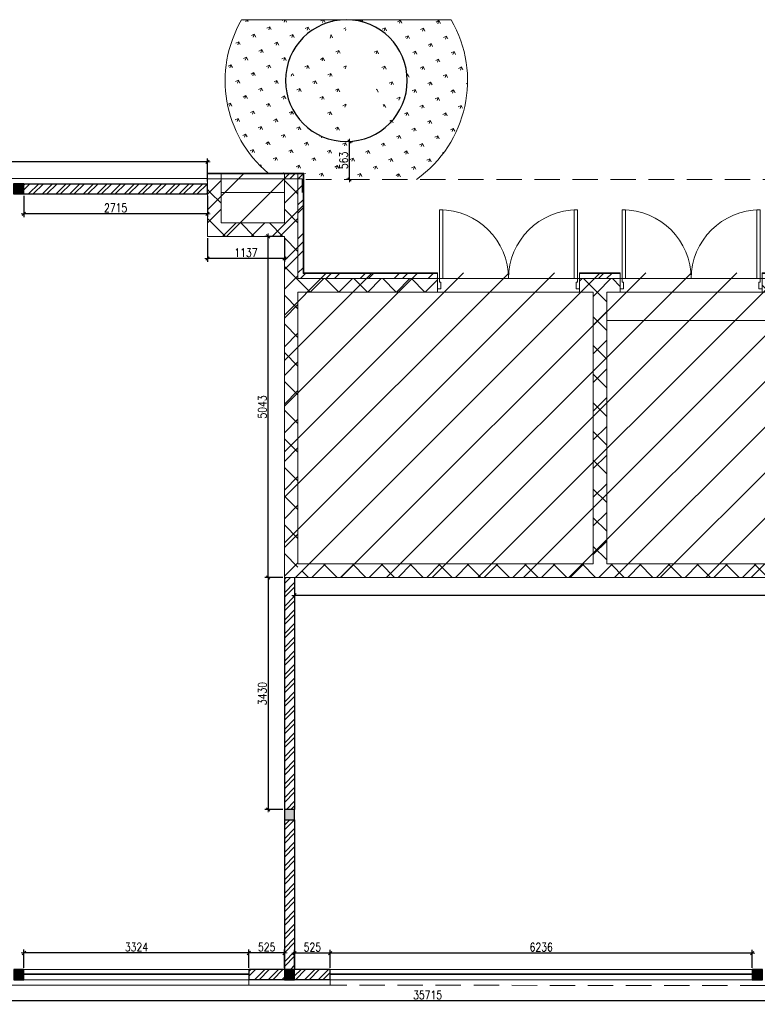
# Model space of a CAD drawing. Header units: millimetres. Extents: x 365044 to 878822, y -384447 to -241456.
# Tile 12 of 65: x 380004 to 390902, y -356836 to -342280. Entities that reach past the tile are written whole.
import ezdxf

# ---------------------------------------------------------------- set-up
doc = ezdxf.new("R2010")
doc.units = ezdxf.units.MM
doc.header["$PDMODE"] = 99
doc.linetypes.add('HIDDEN', pattern=[0.375, 0.25, -0.125])
doc.layers.get('Defpoints').update_dxf_attribs({"color": 250})
for name, color, linetype, lineweight in [('4', 4, 'Continuous', 9), ('A -TEXT', 7, 'Continuous', 13), ('A- COLUMN', 1, 'Continuous', 30), ('A- WALL', 7, 'Continuous', 30), ('A-DIM', 7, 'Continuous', 13), ('A-DOOR-____-MCUT', 31, 'Continuous', 18), ('A-DOOR-____-OTLN', 31, 'Continuous', 9), ('A-FLOR-____-OTLN', 192, 'Continuous', 9), ('A-FLOR-____-PATT', 8, 'Continuous', 9), ('A-FUNITURE', 6, 'Continuous', 5), ('A-HINDEN', 63, 'HIDDEN', 13), ('A-WALL-____-MCUT', 95, 'Continuous', 18), ('A-WALL-____-MCUT-1', 113, 'Continuous', 9), ('A-WALL-____-OTLN', 113, 'Continuous', 9), ('A-WALL-____-PATT-1', 111, 'Continuous', 9)]:
    doc.layers.add(name, color=color, linetype=linetype, lineweight=lineweight)
doc.layers.add('A-HATCH', color=9, linetype='Continuous', lineweight=0, true_color=0x808080)
doc.styles.add('L1', font='simplex.shx', dxfattribs={"width": 0.8})
doc.dimstyles.new('copy 1 TO 50', dxfattribs={"dimscale": 50, "dimtxt": 2.5, "dimasz": 0.02, "dimexe": 1, "dimexo": 0.5, "dimgap": 0.5, "dimtad": 1, "dimdec": 0, "dimzin": 0, "dimdsep": 46, "dimtxsty": 'L1', "dimblk": '$0$$0$$1$new block', "dimcen": 0, "dimdle": 1, "dimclrd": 6, "dimclre": 6, "dimclrt": 7, "dimadec": 0, "dimazin": 0, "dimtfac": 2.5, "dimtdec": 0, "dimtix": 1, "dimtmove": 1, "dimatfit": 3, "dimldrblk": 'OPEN30', "dimfxl": 6, "dimtolj": 1, "dimtzin": 0, "dimarcsym": 0})
pattern_1 = [(45, (-414936.49, 390440.85), (-101.027881, 101.027881), []), (45, (-414869.13, 390440.85), (-101.027881, 101.027881), [])]
pattern_2 = [(315, (-36891.26, 85082.3), (212.0907, 212.0907), []), (45, (-36891.26, 85082.3), (-212.0907, 212.0907), [])]
pattern_3 = [(315, (-36891.26, 85082.3), (251.3982, 251.3982), []), (315, (-36510.33, 85082.3), (251.3982, 251.3982), [])]
pattern_4 = [(270, (-36891.26, 85082.3), (101.5802, -406.3208), [33.5215, -271.2191, 33.5215, -271.2191, -1625.2832]), (270, (-36891.26, 85082.3), (101.5802, -406.3208), [-609.4812, 33.5215, -575.9597, 33.5215, -271.2191, -711.0614]), (270, (-36891.26, 85082.3), (101.5802, -406.3208), [-1523.703, 33.5215, -169.6389, 33.5215, -474.3795]), (30, (-36840.47, 84929.93), (301.09404, 291.13143), [33.5215, -271.2191, 33.5215, -271.2191, -1625.2832]), (30, (-36840.47, 84929.93), (301.09404, 291.13143), [-609.4812, 33.5215, -575.9597, 33.5215, -271.2191, -711.0614]), (30, (-36840.47, 84929.93), (301.09404, 291.13143), [-1523.703, 33.5215, -169.6389, 33.5215, -474.3795]), (150, (-36637.31, 84879.14), (-402.67424, 115.18937), [33.5215, -271.2191, 33.5215, -271.2191, -1625.2832]), (150, (-36637.31, 84879.14), (-402.67424, 115.18937), [-609.4812, 33.5215, -575.9597, 33.5215, -271.2191, -711.0614]), (150, (-36637.31, 84879.14), (-402.67424, 115.18937), [-1523.703, 33.5215, -169.6389, 33.5215, -474.3795])]
pattern_5 = [(270, (-15980.3, 4418), (499.903, -9e-14), []), (360, (-15980.3, 4417.98), (6e-14, 249.9513), [])]

# ---------------------------------------------------------------- blocks, each defined once
blk = doc.blocks.new('COL')
at = {"layer": 'A-HATCH'}
h = blk.add_hatch(color=256, dxfattribs=at)
h.dxf.hatch_style = 1
h.paths.add_polyline_path([(23975, 11615), (23975, 11765), (23825, 11765), (23825, 11615)])
h = blk.add_hatch(color=256, dxfattribs=at)
h.dxf.hatch_style = 1
h.paths.add_polyline_path([(3640, 2515), (3790, 2515), (3790, 2365), (3640, 2365)])
h.paths.add_polyline_path([(19823, 2515), (19973, 2515), (19973, 2365), (19823, 2365)])
h = blk.add_hatch(color=256, dxfattribs=at)
h.dxf.hatch_style = 1
h.paths.add_polyline_path([(13062, 0), (13062, 150), (12912, 150), (12912, 0)])
h = blk.add_hatch(color=256, dxfattribs=at)
h.dxf.hatch_style = 1
h.paths.add_polyline_path([(19973, 150), (19823, 150), (19823, 0), (19973, 0)])
h = blk.add_hatch(color=256, dxfattribs=at)
h.dxf.hatch_style = 1
h.paths.add_polyline_path([(23822, 0), (23972, 0), (23972, 150), (23822, 150)])
at = {"layer": 'A- COLUMN'}
for points in [[(23825, 11765), (23975, 11765), (23975, 11615), (23825, 11615)], [(19823, 2515), (19973, 2515), (19973, 2365), (19823, 2365)], [(12912, 150), (13062, 150), (13062, 0), (12912, 0)], [(19823, 150), (19973, 150), (19973, 0), (19823, 0)], [(23822, 150), (23972, 150), (23972, 0), (23822, 0)]]:
    blk.add_lwpolyline(points, close=True, dxfattribs=at)
blk = doc.blocks.new('4353748')
at = {"layer": 'A-HATCH'}
h = blk.add_hatch(dxfattribs=at)
h.set_pattern_fill('GRASS', color=256, scale=10.001949, angle=199)
h.set_pattern_definition([(289, (-620772.81, 374053.17), (228.338186, -111.367975), [47.63428, -311.64598]), (244, (-620772.81, 374053.17), (228.33819, -111.367975), [47.63428, -206.41523]), (334, (-620772.81, 374053.17), (111.367975, 228.33819), [47.63428, -206.41523])])
edge = h.paths.add_edge_path()
edge.add_line((2738, 15025), (1177, 15025))
edge.add_arc((1179, 14125), 900, 0, 90.0962, ccw=False)
edge.add_arc((1179, 14125), 900, 311.528, 360, ccw=False)
edge.add_line((1776, 13451), (1776, 12708))
edge.add_line((1776, 12708), (2289, 12708))
edge.add_arc((1179, 14125), 1800, 308.0743, 389.9998)
edge = h.paths.add_edge_path()
edge.add_line((2289, 12708), (1776, 12708))
edge.add_line((1776, 12708), (1776, 12628))
edge.add_line((1776, 12628), (2178, 12628))
edge.add_arc((1179, 14125), 1800, 303.7299, 308.0743)
edge = h.paths.add_edge_path()
edge.add_line((1177, 15025), (-380, 15025))
edge.add_arc((1253, 14112), 1870, 150.8005, 229.3938)
edge.add_line((35, 12693), (35, 12708))
edge.add_line((35, 12708), (1776, 13451))
edge.add_line((1776, 13451), (1540, 13300))
edge.add_line((1540, 13300), (1341, 13239))
edge.add_line((1341, 13239), (951, 13254))
edge.add_line((951, 13254), (579, 13454))
edge.add_arc((1179, 14125), 900, 180, 228.1514, ccw=False)
edge.add_arc((1179, 14125), 900, 90.0962, 180, ccw=False)
edge = h.paths.add_edge_path()
edge.add_line((1776, 13451), (35, 12708))
edge.add_line((35, 12708), (35, 12693))
edge.add_arc((1253, 14112), 1870, 229.3938, 232.55)
edge.add_line((115, 12628), (265, 12628))
edge.add_line((265, 12628), (1776, 12628))
edge.add_line((1776, 12628), (1776, 13451))
h = blk.add_hatch(dxfattribs=at)
h.set_pattern_fill('GRASS', color=256, scale=10.001949, angle=199)
h.set_pattern_definition([(289, (-620806.51, 374085.2), (228.338186, -111.367975), [47.63428, -311.64598]), (244, (-620806.5, 374085.2), (228.33819, -111.367975), [47.63428, -206.41523]), (334, (-620806.5, 374085.2), (111.367975, 228.33819), [47.63428, -206.41523])])
edge = h.paths.add_edge_path()
edge.add_line((20692, 15094), (19150, 15094))
edge.add_arc((19144, 14194), 900, 0, 89.6158, ccw=False)
edge.add_arc((19144, 14194), 900, -90, 0, ccw=False)
edge.add_line((19144, 13294), (19618, 12733))
edge.add_line((19618, 12733), (19774, 12733))
edge.add_line((19774, 12733), (19774, 12826))
edge.add_line((19774, 12826), (20300, 12826))
edge.add_arc((19144, 14194), 1791, 310.1871, 390.1623)
edge = h.paths.add_edge_path()
edge.add_arc((19144, 14194), 900, 90.3842, 180, ccw=False)
edge.add_line((19138, 15094), (17595, 15094))
edge.add_arc((19144, 14194), 1791, 149.8377, 233.8689)
edge.add_line((18088, 12748), (19445, 12733))
edge.add_line((19445, 12733), (19543, 12733))
edge.add_line((19543, 12733), (19618, 12733))
edge.add_line((19618, 12733), (19144, 13294))
edge.add_line((19144, 13294), (18789, 13367))
edge.add_line((18789, 13367), (18630, 13456))
edge.add_line((18630, 13456), (18491, 13574))
edge.add_arc((19144, 14194), 900, 180, 223.5417, ccw=False)
at = {"layer": 'A -TEXT', "lineweight": 9}
for p, q in [((2704, 15057), (-414, 15057)), ((20692, 15094), (17595, 15094))]:
    blk.add_line(p, q, dxfattribs=at)
for centre, radius, start, end in [((1219, 14144), 1870, 150.8005, 232.55), ((1145, 14157), 1800, 303.7299, 29.9998), ((19144, 14194), 1791, 149.8377, 234.691), ((19144, 14194), 1791, 310.1871, 30.1623)]:
    blk.add_arc(centre, radius, start, end, dxfattribs=at)
at = {"layer": 'A- COLUMN'}
for centre in [(1145, 14157), (19144, 14194)]:
    blk.add_circle(centre, 900, dxfattribs=at)
at = {"layer": 'A-WALL-____-OTLN'}
for p, q in [((1142, 15057), (1143, 15057)), ((19142, 15094), (19143, 15094)), ((1146, 13247), (1146, 13257)), ((19146, 13284), (19146, 13294))]:
    blk.add_line(p, q, dxfattribs=at)
for centre, start, end in [((1144, 14157), 76.6336, 76.7867), ((1144, 14157), 69.9508, 70.12), ((19144, 14194), 76.6336, 76.7867), ((19144, 14194), 69.9508, 70.12), ((19144, 14194), 63.3058, 63.4533), ((1144, 14157), 63.3058, 63.4533), ((1144, 14157), 56.6726, 56.7867), ((19144, 14194), 56.6726, 56.7867)]:
    blk.add_arc(centre, 900, start, end, dxfattribs=at)
blk = doc.blocks.new('B_Double Leaf Door - FD29_2000X2400-15403152-Level 0 - ARRIVALS - T2 - ARRIVALS FORECOURT')
at = {"layer": 'A-DOOR-____-MCUT'}
for p, q in [((-1000, 50), (-1050, 50)), ((-1050, 50), (-1050, -100)), ((-1000, -50), (-1000, 50)), ((1050, 50), (1000, 50)), ((1000, 50), (1000, -50)), ((1050, -100), (1050, 50)), ((-1050, -100), (-1020, -100)), ((-1020, -100), (-1020, -50)), ((-1020, -50), (-1000, -50)), ((1000, -50), (1020, -50)), ((1020, -50), (1020, -100)), ((1020, -100), (1050, -100))]:
    blk.add_line(p, q, dxfattribs=at)
at = {"layer": 'A-DOOR-____-OTLN'}
for p, q in [((-972, -100), (-1020, -100)), ((-1020, -100), (-1020, -1120)), ((-972, -1120), (-972, -100)), ((972, -100), (972, -1120)), ((1020, -100), (972, -100)), ((1020, -1120), (1020, -100)), ((-1020, -1120), (-972, -1120)), ((972, -1120), (1020, -1120))]:
    blk.add_line(p, q, dxfattribs=at)
for centre, start, end in [((-1020, -100), 270, 0), ((1020, -100), 180, 270)]:
    blk.add_arc(centre, 1020, start, end, dxfattribs=at)
blk = doc.blocks.new('B_Double Leaf Door - FD29_2000X2400-15403134-Level 0 - ARRIVALS - T2 - ARRIVALS FORECOURT')
at = {"layer": 'A-DOOR-____-MCUT'}
for p, q in [((-1000, 100), (-1050, 100)), ((-1050, 100), (-1050, -50)), ((-1020, -50), (-1020, 0)), ((-1020, 0), (-1000, 0)), ((-1000, 0), (-1000, 100)), ((1050, 100), (1000, 100)), ((1000, 100), (1000, 0)), ((1050, -50), (1050, 100)), ((-1050, -50), (-1020, -50)), ((1000, 0), (1020, 0)), ((1020, 0), (1020, -50)), ((1020, -50), (1050, -50))]:
    blk.add_line(p, q, dxfattribs=at)
at = {"layer": 'A-DOOR-____-OTLN'}
for p, q in [((-972, -50), (-1020, -50)), ((-1020, -50), (-1020, -1070)), ((-972, -1070), (-972, -50)), ((972, -50), (972, -1070)), ((1020, -50), (972, -50)), ((1020, -1070), (1020, -50)), ((-1020, -1070), (-972, -1070)), ((972, -1070), (1020, -1070))]:
    blk.add_line(p, q, dxfattribs=at)
for centre, start, end in [((-1020, -50), 270, 360), ((1020, -50), 180, 270)]:
    blk.add_arc(centre, 1020, start, end, dxfattribs=at)
blk = doc.blocks.new('Basic Wall _ Brick_Generic_Face - ___-14865291-Level 0 - ARRIVALS - T2 - ARRIVALS FORECOURT')
at = {"layer": 'A-WALL-____-PATT-1'}
h = blk.add_hatch(dxfattribs=at)
h.set_pattern_fill('FP_2', color=256, style=0, pattern_type=2)
h.set_pattern_definition([(0, (0, 0), (406.4, 101.6), [33.528, -271.272, 33.528, -271.272, -1625.6]), (0, (0, 0), (406.4, 101.6), [-609.6, 33.528, -576.072, 33.528, -271.272, -711.2]), (0, (0, 0), (406.4, 101.6), [-1524, 33.528, -169.672, 33.528, -474.472]), (120, (152.4, 50.8), (-291.18818, 301.15272), [33.528, -271.272, 33.528, -271.272, -1625.6]), (120, (152.4, 50.8), (-291.18818, 301.15272), [-609.6, 33.528, -576.072, 33.528, -271.272, -711.2]), (120, (152.4, 50.8), (-291.18818, 301.15272), [-1524, 33.528, -169.672, 33.528, -474.472]), (240, (203.2, 254), (-115.21182, -402.75272), [33.528, -271.272, 33.528, -271.272, -1625.6]), (240, (203.2, 254), (-115.21182, -402.75272), [-609.6, 33.528, -576.072, 33.528, -271.272, -711.2]), (240, (203.2, 254), (-115.21182, -402.75272), [-1524, 33.528, -169.672, 33.528, -474.472])])
h.paths.add_polyline_path([(79920, 20790), (80605, 20790), (80595, 20800), (79205, 20800), (79205, 20790), (79886, 20790)], flags=0)
h = blk.add_hatch(dxfattribs=at)
h.set_pattern_fill('FP_98', color=256, style=0, pattern_type=2)
h.set_pattern_definition([(90, (79204.8, 20715), (-500, 3e-14), []), (180, (79204.79, 20715.02), (-3e-14, -250), [])])
h.paths.add_polyline_path([(79920, 20790), (80605, 20790), (80595, 20800), (79205, 20800), (79205, 20790), (79886, 20790)], flags=0)
at = {"layer": 'A-WALL-____-OTLN'}
for p, q in [((79205, 20790), (79205, 20800)), ((79205, 20800), (80595, 20800))]:
    blk.add_line(p, q, dxfattribs=at)
blk = doc.blocks.new('b1')
at = {"layer": 'A-FLOR-____-PATT'}
h = blk.add_hatch(dxfattribs=at)
h.set_pattern_fill('FP_36', color=256, scale=0.999805, angle=-90.12, style=0, pattern_type=2)
h.set_pattern_definition([(270, (-36891.26, 85082.3), (158.71906, -158.71906), [158.71906, -158.71906]), (4e-09, (-36891.26, 84923.58), (158.71906, 158.71906), [158.71906, -158.71906])])
h.paths.add_polyline_path([(-15950, 4368), (-15950, 4357), (-15950, 4362)], flags=17)
h.paths.add_polyline_path([(-13911, 4368), (-13881, 4368), (-13904, 4368)])
h.paths.add_polyline_path([(-15950, 4368), (-15950, 4318), (-15930, 4318), (-15930, 4218), (-13931, 4218), (-13931, 4318), (-13911, 4318), (-13911, 4368), (-13959, 4368), (-13959, 4418), (-15902, 4418), (-15902, 4368)])
at = {"layer": 'A-WALL-____-PATT-1'}
h = blk.add_hatch(dxfattribs=at)
h.set_pattern_fill('FP_101', color=256, scale=0.999805, angle=-90, style=0, pattern_type=2)
h.set_pattern_definition([(270, (1199.77, 5892.95), (499.9, -9e-14), []), (360, (1199.77, 5892.95), (6e-14, 249.95), [])])
h.paths.add_polyline_path([(-285, 5978), (-275, 5968), (1200, 5968), (1200, 5978), (-275, 5978)], flags=0)
h = blk.add_hatch(dxfattribs=at)
h.set_pattern_fill('FP_2', color=256, scale=0.999805, angle=-90, style=0, pattern_type=2)
h.set_pattern_definition(pattern_4)
h.paths.add_polyline_path([(-222, 5968), (1200, 5968), (1200, 5978), (-222, 5978)])
h = blk.add_hatch(dxfattribs=at)
h.set_pattern_fill('FP_96', color=256, scale=0.999805, angle=-90, style=0, pattern_type=2)
h.set_pattern_definition([(270, (-36828.53, 85082.3), (101.5802, -406.3208), [33.5215, -271.2191, 33.5215, -271.2191, -1625.2832]), (270, (-36828.53, 85082.3), (101.5802, -406.3208), [-609.4812, 33.5215, -575.9597, 33.5215, -271.2191, -711.0614]), (270, (-36828.53, 85082.3), (101.5802, -406.3208), [-1523.703, 33.5215, -169.6389, 33.5215, -474.3795]), (30, (-36777.74, 84929.93), (301.09404, 291.13143), [33.5215, -271.2191, 33.5215, -271.2191, -1625.2832]), (30, (-36777.74, 84929.93), (301.09404, 291.13143), [-609.4812, 33.5215, -575.9597, 33.5215, -271.2191, -711.0614]), (30, (-36777.74, 84929.93), (301.09404, 291.13143), [-1523.703, 33.5215, -169.6389, 33.5215, -474.3795]), (150, (-36574.58, 84879.14), (-402.67424, 115.18937), [33.5215, -271.2191, 33.5215, -271.2191, -1625.2832]), (150, (-36574.58, 84879.14), (-402.67424, 115.18937), [-609.4812, 33.5215, -575.9597, 33.5215, -271.2191, -711.0614]), (150, (-36574.58, 84879.14), (-402.67424, 115.18937), [-1523.703, 33.5215, -169.6389, 33.5215, -474.3795])])
h.paths.add_polyline_path([(-222, 4503), (-212, 4493), (-212, 5978), (-222, 5978)])
h = blk.add_hatch(dxfattribs=at)
h.set_pattern_fill('FP_4', color=256, scale=0.999805, angle=-90.12, style=0, pattern_type=2)
h.set_pattern_definition(pattern_3)
h.paths.add_polyline_path([(-212, 4418), (-137, 4418), (-137, 5968), (-206, 5968)])
h = blk.add_hatch(dxfattribs=at)
h.set_pattern_fill('FP_4', color=256, scale=0.999805, angle=-90.12, style=0, pattern_type=2)
h.set_pattern_definition(pattern_3)
h.paths.add_polyline_path([(-212, 5893), (-200, 5893), (0, 5893), (0, 5968), (-212, 5968)])
h.paths.add_polyline_path([(1000, 5957), (1000, 5893), (1200, 5893), (1200, 5968), (1000, 5968), (1000, 5966)])
h = blk.add_hatch(dxfattribs=at)
h.set_pattern_fill('FP_1', color=256, scale=0.999805, angle=-90.12, style=0, pattern_type=2)
h.set_pattern_definition(pattern_2)
h.paths.add_polyline_path([(-16380, 200), (-16380, 0), (-16180, 0), (-16180, 5885), (-16380, 5885), (-16380, 2692)], flags=0)
h = blk.add_hatch(dxfattribs=at)
h.set_pattern_fill('FP_4', color=256, scale=0.999805, angle=-90.12, style=0, pattern_type=2)
h.set_pattern_definition(pattern_3)
h.paths.add_polyline_path([(-16180, 5216), (-16180, 4493), (-16105, 4493), (-16105, 5893), (-16180, 5893), (-16180, 5802)], flags=0)
h = blk.add_hatch(dxfattribs=at)
h.set_pattern_fill('FP_1', color=256, scale=0.999805, angle=-90.12, style=0, pattern_type=2)
h.set_pattern_definition(pattern_2)
h.paths.add_polyline_path([(-200, 5693), (63, 5693), (63, 5893), (-200, 5893)])
h.paths.add_polyline_path([(1000, 5693), (1200, 5693), (1200, 5893), (1000, 5893), (1000, 5815)])
h = blk.add_hatch(dxfattribs=at)
h.set_pattern_fill('FP_1', color=256, scale=0.999805, angle=-90.12, style=0, pattern_type=2)
h.set_pattern_definition(pattern_2)
h.paths.add_polyline_path([(-137, 0), (63, 0), (63, 5693), (-137, 5693), (-137, 4418), (-100, 4418), (-100, 4218), (-137, 4218)])
h = blk.add_hatch(dxfattribs=at)
h.set_pattern_fill('FP_1', color=256, scale=0.999805, angle=-90.12, style=0, pattern_type=2)
h.set_pattern_definition(pattern_2)
h.paths.add_polyline_path([(1000, 5243), (1200, 5243), (1200, 5693), (1000, 5693)], flags=0)
h = blk.add_hatch(dxfattribs=at)
h.set_pattern_fill('FP_1', color=256, scale=0.999805, angle=-90.12, style=0, pattern_type=2)
h.set_pattern_definition(pattern_2)
h.paths.add_polyline_path([(0, 5043), (1200, 5043), (1200, 5243), (0, 5243)], flags=0)
h = blk.add_hatch(dxfattribs=at)
h.set_pattern_fill('FP_4', color=256, scale=0.999805, angle=-90.12, style=0, pattern_type=2)
h.set_pattern_definition(pattern_3)
h.paths.add_polyline_path([(-16180, 4418), (-15980, 4418), (-15980, 4493), (-16180, 4493)])
h.paths.add_polyline_path([(-13881, 4493), (-13881, 4418), (-6997, 4418), (-6997, 4493), (-10361, 4493)])
h.paths.add_polyline_path([(-4898, 4418), (-4298, 4418), (-4298, 4493), (-4898, 4493)])
h.paths.add_polyline_path([(-2198, 4493), (-2198, 4418), (-137, 4418), (-137, 4493), (-1702, 4493)])
h = blk.add_hatch(dxfattribs=at)
h.set_pattern_fill('FP_1', color=256, scale=0.999805, angle=-90.12, style=0, pattern_type=2)
h.set_pattern_definition(pattern_2)
h.paths.add_polyline_path([(-16180, 4218), (-15980, 4218), (-15980, 4418), (-16180, 4418), (-16180, 4417)], flags=0)
h.paths.add_polyline_path([(-13881, 4218), (-13881, 4218), (-6997, 4218), (-6997, 4418), (-13881, 4418)], flags=0)
h.paths.add_polyline_path([(-4898, 4218), (-4898, 4218), (-4298, 4218), (-4298, 4418), (-4898, 4418)], flags=0)
h.paths.add_polyline_path([(-2198, 4418), (-2198, 4218), (-100, 4218), (-100, 4418), (-1327, 4418)], flags=0)
h = blk.add_hatch(dxfattribs=at)
h.set_pattern_fill('FP_2', color=256, scale=0.999805, angle=-90, style=0, pattern_type=2)
h.set_pattern_definition(pattern_4)
h.paths.add_polyline_path([(-16105, 4493), (-15980, 4493), (-15980, 4503), (-16095, 4503)], flags=0)
h = blk.add_hatch(dxfattribs=at)
h.set_pattern_fill('FP_2', color=256, scale=0.999805, angle=-90, style=0, pattern_type=2)
h.set_pattern_definition(pattern_4)
h.paths.add_polyline_path([(-13881, 4493), (-6997, 4493), (-6997, 4503), (-13881, 4503)], flags=0)
h = blk.add_hatch(dxfattribs=at)
h.set_pattern_fill('FP_87', color=256, scale=0.999805, angle=-90, style=0, pattern_type=2)
h.set_pattern_definition(pattern_5)
h.paths.add_polyline_path([(-13881, 4493), (-6997, 4493), (-6997, 4503), (-13881, 4503)], flags=0)
h = blk.add_hatch(dxfattribs=at)
h.set_pattern_fill('FP_2', color=256, scale=0.999805, angle=-90, style=0, pattern_type=2)
h.set_pattern_definition(pattern_4)
h.paths.add_polyline_path([(-4898, 4493), (-4298, 4493), (-4298, 4503), (-4898, 4503)], flags=0)
h = blk.add_hatch(dxfattribs=at)
h.set_pattern_fill('FP_87', color=256, scale=0.999805, angle=-90, style=0, pattern_type=2)
h.set_pattern_definition(pattern_5)
h.paths.add_polyline_path([(-4898, 4493), (-4298, 4493), (-4298, 4503), (-4898, 4503)], flags=0)
h = blk.add_hatch(dxfattribs=at)
h.set_pattern_fill('FP_87', color=256, scale=0.999805, angle=-90, style=0, pattern_type=2)
h.set_pattern_definition(pattern_5)
h.paths.add_polyline_path([(-2198, 4503), (-2198, 4493), (-212, 4493), (-212, 4503), (-1902, 4503)])
h = blk.add_hatch(dxfattribs=at)
h.set_pattern_fill('FP_1', color=256, scale=0.999805, angle=-90.12, style=0, pattern_type=2)
h.set_pattern_definition(pattern_2)
h.paths.add_polyline_path([(-10361, 2692), (-10361, 200), (-10161, 200), (-10161, 4218), (-10361, 4218), (-10361, 3799)], flags=0)
h = blk.add_hatch(dxfattribs=at)
h.set_pattern_fill('FP_1', color=256, scale=0.999805, angle=-90.12, style=0, pattern_type=2)
h.set_pattern_definition(pattern_2)
h.paths.add_polyline_path([(-4698, 200), (-4498, 200), (-4498, 4218), (-4698, 4218), (-4698, 2692)], flags=0)
h = blk.add_hatch(dxfattribs=at)
h.set_pattern_fill('FP_1', color=256, scale=0.999805, angle=-90.12, style=0, pattern_type=2)
h.set_pattern_definition(pattern_2)
h.paths.add_polyline_path([(-16180, 0), (-200, 0), (-200, 200), (-16180, 200)], flags=0)
at = {"layer": 'A-FLOR-____-OTLN'}
for p, q in [((-16179, 4218), (-16179, 200)), ((-15980, 4218), (-15980, 4206)), ((-15980, 4206), (-13881, 4206)), ((-13931, 4218), (-15930, 4218)), ((-13881, 4206), (-13881, 4218)), ((-7207, 3799), (-7207, 4218)), ((-4898, 4218), (-6997, 4218)), ((-2198, 4218), (-4298, 4218)), ((-4698, 3799), (-7207, 3799))]:
    blk.add_line(p, q, dxfattribs=at)
at = {"layer": 'A-WALL-____-MCUT'}
for p, q in [((-212, 5968), (-212, 4493)), ((0, 5968), (-212, 5968)), ((-137, 5968), (-137, 4418)), ((63, 5693), (63, 5968)), ((1000, 5968), (1000, 5693)), ((1200, 5968), (1000, 5968)), ((1200, 5043), (1200, 5968)), ((-16180, 5885), (-16380, 5885)), ((-16380, 5885), (-16380, 0)), ((-16180, 5893), (-16180, 4418)), ((-16105, 5893), (-16180, 5893)), ((-16105, 4493), (-16105, 5893)), ((1200, 5893), (1000, 5893)), ((63, 5243), (63, 5693)), ((1000, 5693), (1000, 5243)), ((1000, 5693), (1000, 5693)), ((1000, 5243), (63, 5243)), ((63, 0), (63, 5043)), ((63, 5043), (1200, 5043)), ((-15980, 4493), (-16105, 4493)), ((-15980, 4218), (-15980, 4493)), ((-13881, 4493), (-13881, 4218)), ((-6997, 4493), (-13881, 4493)), ((-6997, 4218), (-6997, 4493)), ((-4898, 4493), (-4898, 4218)), ((-4298, 4493), (-4898, 4493)), ((-4298, 4218), (-4298, 4493)), ((-2198, 4493), (-2198, 4218)), ((-212, 4493), (-2198, 4493)), ((-16180, 200), (-16180, 4218)), ((-16180, 4218), (-15980, 4218)), ((-13881, 4218), (-10361, 4218)), ((-10361, 4218), (-10361, 200)), ((-10161, 4218), (-6997, 4218)), ((-10161, 200), (-10161, 4218)), ((-4898, 4218), (-4698, 4218)), ((-4698, 4218), (-4698, 200)), ((-4498, 4218), (-4298, 4218)), ((-4498, 200), (-4498, 4218)), ((-2198, 4218), (-137, 4218)), ((-137, 4218), (-137, 200)), ((-10361, 200), (-16180, 200)), ((-4698, 200), (-10161, 200)), ((-137, 200), (-4498, 200)), ((-16380, 0), (63, 0))]:
    blk.add_line(p, q, dxfattribs=at)
at = {"layer": 'A-WALL-____-MCUT-1'}
for p, q in [((0, 5893), (-200, 5893)), ((-200, 5893), (-200, 5693)), ((-15980, 4418), (-16180, 4418)), ((-6997, 4418), (-13881, 4418)), ((-4298, 4418), (-4898, 4418)), ((-137, 4418), (-2198, 4418))]:
    blk.add_line(p, q, dxfattribs=at)
at = {"layer": 'A-WALL-____-OTLN'}
for p, q in [((-222, 5978), (1200, 5978)), ((-222, 4503), (-222, 5978)), ((0, 5968), (1000, 5968)), ((1200, 5978), (1200, 5968)), ((0, 5893), (1000, 5893)), ((1000, 5693), (63, 5693)), ((-16095, 4503), (-15980, 4503)), ((-15980, 4503), (-15980, 4493)), ((-15980, 4418), (-15950, 4418)), ((-15902, 4418), (-13959, 4418)), ((-13911, 4418), (-13881, 4418)), ((-13881, 4493), (-13881, 4503)), ((-13881, 4503), (-6997, 4503)), ((-6997, 4503), (-6997, 4493)), ((-6919, 4418), (-4976, 4418)), ((-4898, 4493), (-4898, 4503)), ((-4898, 4503), (-4298, 4503)), ((-4298, 4503), (-4298, 4493)), ((-4220, 4418), (-2276, 4418)), ((-2198, 4493), (-2198, 4503)), ((-2198, 4503), (-222, 4503)), ((-2198, 4218), (-4298, 4218))]:
    blk.add_line(p, q, dxfattribs=at)
at = {"layer": 'A-DOOR-____-OTLN', "xscale": 0.999805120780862, "yscale": 0.999805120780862, "zscale": 0.999805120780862, "rotation": 180.0000000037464}
for name, p in [('B_Double Leaf Door - FD29_2000X2400-15403134-Level 0 - ARRIVALS - T2 - ARRIVALS FORECOURT', (-14931, 4318)), ('B_Double Leaf Door - FD29_2000X2400-15403152-Level 0 - ARRIVALS - T2 - ARRIVALS FORECOURT', (-5947, 4318)), ('B_Double Leaf Door - FD29_2000X2400-15403152-Level 0 - ARRIVALS - T2 - ARRIVALS FORECOURT', (-3248, 4318))]:
    blk.add_blockref(name, p, dxfattribs=at)
at = {"layer": 'A-WALL-____-OTLN', "xscale": 0.999805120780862, "yscale": 0.999805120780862, "zscale": 0.999805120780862, "rotation": 270}
blk.add_blockref('Basic Wall _ Brick_Generic_Face - ___-14865291-Level 0 - ARRIVALS - T2 - ARRIVALS FORECOURT', (-36891, 85082), dxfattribs=at)
blk = doc.blocks.new('$0$$0$$1$new block')
at = {"color": 3}
for p, q in [((40, 0), (-40, 0)), ((25, 25), (-25, -25)), ((0, 40), (0, -40))]:
    blk.add_line(p, q, dxfattribs=at)
blk = doc.blocks.new('*D336')
at = {"layer": 'A-DIM', "color": 6, "linetype": 'Continuous', "lineweight": -2, "transparency": 16777216}
for p, q in [((384591, -356297), (384591, -356028)), ((390827, -356297), (390827, -356028))]:
    blk.add_line(p, q, dxfattribs=at)
at = {"layer": 'A-DIM', "color": 6, "lineweight": -2, "transparency": 16777216}
blk.add_line((390826, -356078), (384592, -356078), dxfattribs=at)
at = {"layer": 'Defpoints', "color": 0, "transparency": 16777216}
for p in [(384591, -356078), (384591, -356322), (390827, -356322)]:
    blk.add_point(p, dxfattribs=at)
at = {"layer": 'A-DIM', "color": 6, "lineweight": -2, "transparency": 16777216, "rotation": 180}
blk.add_blockref('$0$$0$$1$new block', (384591, -356078), dxfattribs=at)
at = {"layer": 'A-DIM', "color": 6, "lineweight": -2, "transparency": 16777216}
blk.add_blockref('$0$$0$$1$new block', (390827, -356078), dxfattribs=at)
at = {"layer": 'A-DIM', "color": 7, "lineweight": -3, "transparency": 16777216, "insert": (387709, -355991), "char_height": 125, "attachment_point": 5, "style": 'L1'}
blk.add_mtext('\\A1;6236', dxfattribs=at)
blk = doc.blocks.new('_Open30')
at = {"color": 0, "linetype": 'ByBlock', "lineweight": -2}
for p, q in [((-1, 0), (0, 0)), ((0, 0), (-1, 0)), ((0, 0), (-1, 0))]:
    blk.add_line(p, q, dxfattribs=at)
blk = doc.blocks.new('*D337')
at = {"layer": 'A-DIM', "color": 6, "linetype": 'Continuous', "lineweight": -2, "transparency": 16777216}
for p, q in [((383391, -356297), (383391, -356027)), ((383916, -356297), (383916, -356027))]:
    blk.add_line(p, q, dxfattribs=at)
at = {"layer": 'A-DIM', "color": 6, "lineweight": -2, "transparency": 16777216}
blk.add_line((383915, -356077), (383392, -356077), dxfattribs=at)
at = {"layer": 'Defpoints', "color": 0, "transparency": 16777216}
for p in [(383391, -356077), (383391, -356322), (383916, -356322)]:
    blk.add_point(p, dxfattribs=at)
at = {"layer": 'A-DIM', "color": 6, "lineweight": -2, "transparency": 16777216, "rotation": 180}
blk.add_blockref('$0$$0$$1$new block', (383391, -356077), dxfattribs=at)
at = {"layer": 'A-DIM', "color": 6, "lineweight": -2, "transparency": 16777216}
blk.add_blockref('$0$$0$$1$new block', (383916, -356077), dxfattribs=at)
at = {"layer": 'A-DIM', "color": 7, "lineweight": -3, "transparency": 16777216, "insert": (383653, -355990), "char_height": 125, "attachment_point": 5, "style": 'L1'}
blk.add_mtext('\\A1;525', dxfattribs=at)
blk = doc.blocks.new('*D338')
at = {"layer": 'A-DIM', "color": 6, "linetype": 'Continuous', "lineweight": -2, "transparency": 16777216}
for p, q in [((383878, -345483), (383625, -345483)), ((383891, -350527), (383625, -350527))]:
    blk.add_line(p, q, dxfattribs=at)
at = {"layer": 'A-DIM', "color": 6, "lineweight": -2, "transparency": 16777216}
blk.add_line((383675, -350526), (383675, -345484), dxfattribs=at)
at = {"layer": 'Defpoints', "color": 0, "transparency": 16777216}
for p in [(383675, -345483), (383903, -345483), (383916, -350527)]:
    blk.add_point(p, dxfattribs=at)
at = {"layer": 'A-DIM', "color": 6, "lineweight": -2, "transparency": 16777216}
for p, rotation in [((383675, -345483), 90), ((383675, -350527), 270)]:
    blk.add_blockref('$0$$0$$1$new block', p, dxfattribs=dict(at, rotation=rotation))
at = {"layer": 'A-DIM', "color": 7, "lineweight": -3, "transparency": 16777216, "insert": (383588, -348005), "char_height": 125, "attachment_point": 5, "rotation": 90, "style": 'L1'}
blk.add_mtext('\\A1;5043', dxfattribs=at)
blk = doc.blocks.new('*D339')
at = {"layer": 'A-DIM', "color": 6, "linetype": 'Continuous', "lineweight": -2, "transparency": 16777216}
for p, q in [((382779, -345508), (382779, -345861)), ((383916, -345508), (383916, -345861))]:
    blk.add_line(p, q, dxfattribs=at)
at = {"layer": 'A-DIM', "color": 6, "lineweight": -2, "transparency": 16777216}
blk.add_line((383915, -345811), (382780, -345811), dxfattribs=at)
at = {"layer": 'Defpoints', "color": 0, "transparency": 16777216}
for p in [(382779, -345483), (383916, -345483), (382779, -345811)]:
    blk.add_point(p, dxfattribs=at)
at = {"layer": 'A-DIM', "color": 6, "lineweight": -2, "transparency": 16777216, "rotation": 180}
blk.add_blockref('$0$$0$$1$new block', (382779, -345811), dxfattribs=at)
at = {"layer": 'A-DIM', "color": 6, "lineweight": -2, "transparency": 16777216}
blk.add_blockref('$0$$0$$1$new block', (383916, -345811), dxfattribs=at)
at = {"layer": 'A-DIM', "color": 7, "lineweight": -3, "transparency": 16777216, "insert": (383347, -345724), "char_height": 125, "attachment_point": 5, "style": 'L1'}
blk.add_mtext('\\A1;1137', dxfattribs=at)
blk = doc.blocks.new('*D340')
at = {"layer": 'A-DIM', "color": 6, "linetype": 'Continuous', "lineweight": -2, "transparency": 16777216}
for p, q in [((380064, -344882), (380064, -345199)), ((382779, -344882), (382779, -345199))]:
    blk.add_line(p, q, dxfattribs=at)
at = {"layer": 'A-DIM', "color": 6, "lineweight": -2, "transparency": 16777216}
blk.add_line((382778, -345149), (380065, -345149), dxfattribs=at)
at = {"layer": 'Defpoints', "color": 0, "transparency": 16777216}
for p in [(380064, -344857), (382779, -344857), (380064, -345149)]:
    blk.add_point(p, dxfattribs=at)
at = {"layer": 'A-DIM', "color": 6, "lineweight": -2, "transparency": 16777216, "rotation": 180}
blk.add_blockref('$0$$0$$1$new block', (380064, -345149), dxfattribs=at)
at = {"layer": 'A-DIM', "color": 6, "lineweight": -2, "transparency": 16777216}
blk.add_blockref('$0$$0$$1$new block', (382779, -345149), dxfattribs=at)
at = {"layer": 'A-DIM', "color": 7, "lineweight": -3, "transparency": 16777216, "insert": (381421, -345062), "char_height": 125, "attachment_point": 5, "style": 'L1'}
blk.add_mtext('\\A1;2715', dxfattribs=at)
blk = doc.blocks.new('*D350')
at = {"layer": 'A-DIM', "color": 6, "linetype": 'Continuous', "lineweight": -2, "transparency": 16777216}
for p, q in [((368174, -344670), (368174, -344333)), ((382779, -344670), (382779, -344333))]:
    blk.add_line(p, q, dxfattribs=at)
at = {"layer": 'A-DIM', "color": 6, "lineweight": -2, "transparency": 16777216}
blk.add_line((382778, -344383), (368175, -344383), dxfattribs=at)
at = {"layer": 'Defpoints', "color": 0, "transparency": 16777216}
for p in [(368174, -344383), (368174, -344695), (382779, -344695)]:
    blk.add_point(p, dxfattribs=at)
at = {"layer": 'A-DIM', "color": 6, "lineweight": -2, "transparency": 16777216, "rotation": 180}
blk.add_blockref('$0$$0$$1$new block', (368174, -344383), dxfattribs=at)
at = {"layer": 'A-DIM', "color": 6, "lineweight": -2, "transparency": 16777216}
blk.add_blockref('$0$$0$$1$new block', (382779, -344383), dxfattribs=at)
at = {"layer": 'A-DIM', "color": 7, "lineweight": -3, "transparency": 16777216, "insert": (375476, -344295), "char_height": 125, "attachment_point": 5, "style": 'L1'}
blk.add_mtext('\\A1;14605', dxfattribs=at)
blk = doc.blocks.new('*D359')
at = {"layer": 'A-DIM', "color": 6, "linetype": 'Continuous', "lineweight": -2, "transparency": 16777216}
for p, q in [((384066, -350552), (384066, -350840)), ((400099, -350552), (400099, -350840))]:
    blk.add_line(p, q, dxfattribs=at)
at = {"layer": 'A-DIM', "color": 6, "lineweight": -2, "transparency": 16777216}
blk.add_line((400098, -350790), (384067, -350790), dxfattribs=at)
at = {"layer": 'Defpoints', "color": 0, "transparency": 16777216}
for p in [(384066, -350527), (400099, -350527), (384066, -350790)]:
    blk.add_point(p, dxfattribs=at)
at = {"layer": 'A-DIM', "color": 6, "lineweight": -2, "transparency": 16777216, "rotation": 180}
blk.add_blockref('$0$$0$$1$new block', (384066, -350790), dxfattribs=at)
at = {"layer": 'A-DIM', "color": 6, "lineweight": -2, "transparency": 16777216}
blk.add_blockref('$0$$0$$1$new block', (400099, -350790), dxfattribs=at)
at = {"layer": 'A-DIM', "color": 7, "lineweight": -3, "transparency": 16777216, "insert": (392082, -350702), "char_height": 125, "attachment_point": 5, "style": 'L1'}
blk.add_mtext('\\A1;16033', dxfattribs=at)
blk = doc.blocks.new('*D367')
at = {"layer": 'A-DIM', "color": 6, "linetype": 'Continuous', "lineweight": -2, "transparency": 16777216}
for p, q in [((368174, -356497), (368174, -356836)), ((403889, -356497), (403889, -356836))]:
    blk.add_line(p, q, dxfattribs=at)
at = {"layer": 'A-DIM', "color": 6, "lineweight": -2, "transparency": 16777216}
blk.add_line((403888, -356786), (368175, -356786), dxfattribs=at)
at = {"layer": 'Defpoints', "color": 0, "transparency": 16777216}
for p in [(368174, -356472), (403889, -356472), (368174, -356786)]:
    blk.add_point(p, dxfattribs=at)
at = {"layer": 'A-DIM', "color": 6, "lineweight": -2, "transparency": 16777216, "rotation": 180}
blk.add_blockref('$0$$0$$1$new block', (368174, -356786), dxfattribs=at)
at = {"layer": 'A-DIM', "color": 6, "lineweight": -2, "transparency": 16777216}
blk.add_blockref('$0$$0$$1$new block', (403889, -356786), dxfattribs=at)
at = {"layer": 'A-DIM', "color": 7, "lineweight": -3, "transparency": 16777216, "insert": (386031, -356698), "char_height": 125, "attachment_point": 5, "style": 'L1'}
blk.add_mtext('\\A1;35715', dxfattribs=at)
blk = doc.blocks.new('*D375')
at = {"layer": 'A-DIM', "color": 6, "lineweight": -2, "transparency": 16777216}
blk.add_line((384876, -344641), (384876, -344080), dxfattribs=at)
at = {"layer": 'A-DIM', "color": 6, "linetype": 'Continuous', "lineweight": -2, "transparency": 16777216}
for p, q in [((384896, -344079), (384926, -344079)), ((384872, -344642), (384826, -344642))]:
    blk.add_line(p, q, dxfattribs=at)
at = {"layer": 'Defpoints', "color": 0, "transparency": 16777216}
for p in [(384871, -344079), (384876, -344079), (384897, -344642)]:
    blk.add_point(p, dxfattribs=at)
at = {"layer": 'A-DIM', "color": 6, "lineweight": -2, "transparency": 16777216}
for p, rotation in [((384876, -344079), 90), ((384876, -344642), 270)]:
    blk.add_blockref('$0$$0$$1$new block', p, dxfattribs=dict(at, rotation=rotation))
at = {"layer": 'A-DIM', "color": 7, "lineweight": -3, "transparency": 16777216, "insert": (384789, -344361), "char_height": 125, "attachment_point": 5, "rotation": 90, "style": 'L1'}
blk.add_mtext('\\A1;563', dxfattribs=at)
blk = doc.blocks.new('*D376')
at = {"layer": 'A-DIM', "color": 6, "linetype": 'Continuous', "lineweight": -2, "transparency": 16777216}
for p, q in [((383891, -350527), (383625, -350527)), ((383891, -353957), (383625, -353957))]:
    blk.add_line(p, q, dxfattribs=at)
at = {"layer": 'A-DIM', "color": 6, "lineweight": -2, "transparency": 16777216}
blk.add_line((383675, -350528), (383675, -353956), dxfattribs=at)
at = {"layer": 'Defpoints', "color": 0, "transparency": 16777216}
for p in [(383916, -350527), (383675, -353957), (383916, -353957)]:
    blk.add_point(p, dxfattribs=at)
at = {"layer": 'A-DIM', "color": 6, "lineweight": -2, "transparency": 16777216}
for p, rotation in [((383675, -350527), 90), ((383675, -353957), 270)]:
    blk.add_blockref('$0$$0$$1$new block', p, dxfattribs=dict(at, rotation=rotation))
at = {"layer": 'A-DIM', "color": 7, "lineweight": -3, "transparency": 16777216, "insert": (383588, -352242), "char_height": 125, "attachment_point": 5, "rotation": 90, "style": 'L1'}
blk.add_mtext('\\A1;3430', dxfattribs=at)
blk = doc.blocks.new('*D380')
at = {"layer": 'A-DIM', "color": 6, "linetype": 'Continuous', "lineweight": -2, "transparency": 16777216}
for p, q in [((380067, -356297), (380067, -356027)), ((383391, -356297), (383391, -356027))]:
    blk.add_line(p, q, dxfattribs=at)
at = {"layer": 'A-DIM', "color": 6, "lineweight": -2, "transparency": 16777216}
blk.add_line((383390, -356077), (380068, -356077), dxfattribs=at)
at = {"layer": 'Defpoints', "color": 0, "transparency": 16777216}
for p in [(380067, -356077), (380067, -356322), (383391, -356322)]:
    blk.add_point(p, dxfattribs=at)
at = {"layer": 'A-DIM', "color": 6, "lineweight": -2, "transparency": 16777216, "rotation": 180}
blk.add_blockref('$0$$0$$1$new block', (380067, -356077), dxfattribs=at)
at = {"layer": 'A-DIM', "color": 6, "lineweight": -2, "transparency": 16777216}
blk.add_blockref('$0$$0$$1$new block', (383391, -356077), dxfattribs=at)
at = {"layer": 'A-DIM', "color": 7, "lineweight": -3, "transparency": 16777216, "insert": (381729, -355990), "char_height": 125, "attachment_point": 5, "style": 'L1'}
blk.add_mtext('\\A1;3324', dxfattribs=at)
blk = doc.blocks.new('*D373')
at = {"layer": 'A-DIM', "color": 6, "linetype": 'Continuous', "lineweight": -2, "transparency": 16777216}
for p, q in [((384066, -356297), (384066, -356028)), ((384591, -356297), (384591, -356028))]:
    blk.add_line(p, q, dxfattribs=at)
at = {"layer": 'A-DIM', "color": 6, "lineweight": -2, "transparency": 16777216}
blk.add_line((384590, -356078), (384067, -356078), dxfattribs=at)
at = {"layer": 'Defpoints', "color": 0, "transparency": 16777216}
for p in [(384066, -356078), (384066, -356322), (384591, -356322)]:
    blk.add_point(p, dxfattribs=at)
at = {"layer": 'A-DIM', "color": 6, "lineweight": -2, "transparency": 16777216, "rotation": 180}
blk.add_blockref('$0$$0$$1$new block', (384066, -356078), dxfattribs=at)
at = {"layer": 'A-DIM', "color": 6, "lineweight": -2, "transparency": 16777216}
blk.add_blockref('$0$$0$$1$new block', (384591, -356078), dxfattribs=at)
at = {"layer": 'A-DIM', "color": 7, "lineweight": -3, "transparency": 16777216, "insert": (384328, -355991), "char_height": 125, "attachment_point": 5, "style": 'L1'}
blk.add_mtext('\\A1;525', dxfattribs=at)

msp = doc.modelspace()

# ---------------------------------------------------------------- hatches: boundary and pattern name
at = {"layer": 'A-HATCH'}
h = msp.add_hatch(dxfattribs=at)
h.set_pattern_fill('ANSI31', color=256, scale=150)
h.set_pattern_definition([(45, (-604968.4, 385310.36), (-336.7596, 336.7596), [])])
h.paths.add_polyline_path([(400358.7, -344641.9), (400073.8, -344641.9), (400073.8, -346023.6), (384200.7, -346023.6), (384200.7, -344548.6), (382778.7, -344548.6), (382778.7, -345483.4), (383915.8, -345483.4), (383915.8, -350526.5), (400358.7, -350526.5)])
h = msp.add_hatch(dxfattribs=at)
h.set_pattern_fill('ANSI32', color=256, scale=15, angle=360, style=0)
h.set_pattern_definition(pattern_1)
h.paths.add_polyline_path([(380063.8, -344706.9), (382778.7, -344706.9), (382778.7, -344856.9), (380063.8, -344856.9)])
h = msp.add_hatch(dxfattribs=at)
h.set_pattern_fill('ANSI32', color=256, scale=15, angle=360, style=0)
h.set_pattern_definition([(45, (-595436.45, 386965.79), (-101.027881, 101.027881), []), (45, (-595369.1, 386965.79), (-101.027881, 101.027881), [])])
h.paths.add_polyline_path([(383915.8, -354106.9), (384065.8, -354106.9), (384065.8, -356321.9), (383915.8, -356321.9)])
h.paths.add_polyline_path([(384065.8, -353956.9), (383915.8, -353956.9), (383915.8, -350526.5), (384065.8, -350526.5)])
h = msp.add_hatch(dxfattribs=at)
h.set_pattern_fill('ANSI32', color=256, scale=15, angle=360, style=0)
h.set_pattern_definition(pattern_1)
h.paths.add_polyline_path([(383390.8, -356471.9), (383390.8, -356321.9), (383915.8, -356321.9), (383915.8, -356471.9)])
h = msp.add_hatch(dxfattribs=at)
h.set_pattern_fill('ANSI32', color=256, scale=15, angle=360, style=0)
h.set_pattern_definition([(45, (-415611.49, 390440.85), (-101.027881, 101.027881), []), (45, (-415544.13, 390440.85), (-101.027881, 101.027881), [])])
h.paths.add_polyline_path([(384065.8, -356471.9), (384065.8, -356321.9), (384590.8, -356321.9), (384590.8, -356471.9)])

# ---------------------------------------------------------------- linework, layer by layer
at = {"layer": '4', "color": 4}
msp.add_lwpolyline([(380066.8, -356384.9), (383390.8, -356384.9), (383390.8, -356396.9), (380066.8, -356396.9)], dxfattribs=at)
msp.add_lwpolyline([(384590.8, -356384.9), (390826.8, -356384.9), (390826.8, -356396.9), (384590.8, -356396.9)], close=True, dxfattribs=at)
at = {"layer": 'A- WALL'}
for p, q in [((380063.8, -344706.9), (382778.7, -344706.9)), ((382778.7, -344856.9), (382778.7, -344706.9)), ((380063.8, -344856.9), (382778.7, -344856.9)), ((383915.8, -350526.5), (383915.8, -353956.9)), ((384065.8, -350526.5), (384065.8, -353956.9)), ((383915.8, -354106.9), (383915.8, -356321.9)), ((384065.8, -354106.9), (384065.8, -356321.9)), ((383915.8, -356321.9), (383390.8, -356321.9)), ((383390.8, -356321.9), (383390.8, -356471.9)), ((384590.8, -356321.9), (384065.8, -356321.9)), ((384590.8, -356471.9), (384590.8, -356321.9)), ((383915.8, -356471.9), (383390.8, -356471.9)), ((384590.8, -356471.9), (384065.8, -356471.9))]:
    msp.add_line(p, q, dxfattribs=at)
at = {"layer": 'A-FUNITURE', "ltscale": 1500}
for p, q in [((368093.8, -344626.9), (382778.7, -344626.9)), ((382778.7, -344706.9), (382778.7, -344626.9)), ((382778.7, -344706.9), (382778.7, -344626.9)), ((383390.8, -356551.9), (378214.8, -356551.9)), ((383390.8, -356551.9), (383390.8, -356471.9)), ((384590.8, -356552.4), (383390.8, -356551.9)), ((384590.8, -356551.9), (384590.8, -356471.9))]:
    msp.add_line(p, q, dxfattribs=at)
at = {"layer": 'A-FUNITURE', "linetype": 'HIDDEN', "ltscale": 1500}
for p, q in [((400358.7, -344641.9), (384200.7, -344641.9)), ((398898.8, -356566), (384590.8, -356552.4))]:
    msp.add_line(p, q, dxfattribs=at)
at = {"layer": 'A-HINDEN', "linetype": 'Continuous', "lineweight": 5, "ltscale": 400}
for p, q in [((383390.8, -356321.9), (380066.8, -356321.9)), ((390826.8, -356321.9), (384590.8, -356321.9)), ((383390.8, -356471.9), (380066.8, -356471.9)), ((390826.8, -356471.9), (384590.8, -356471.9))]:
    msp.add_line(p, q, dxfattribs=at)

# ---------------------------------------------------------------- block references
at = {"xscale": -1}
msp.add_blockref('b1', (383978.5, -350526.5), dxfattribs=at)
at = {"layer": 'A- COLUMN', "xscale": -0.9998051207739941, "yscale": 0.9998051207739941, "zscale": 0.9998051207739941}
msp.add_blockref('4353748', (403970.5, -357372.1), dxfattribs=at)
at = {"layer": 'A- COLUMN', "color": 240, "true_color": 0xed1f24, "xscale": -1}
msp.add_blockref('COL', (403888.8, -356471.9), dxfattribs=at)

# ---------------------------------------------------------------- dimensions: what is measured, and where the dimension line sits
at = {"layer": 'A-DIM', "lineweight": -3}
for base, p1, p2, angle, picture, middle in [((384876.0263, -344079.4173), (384897.0846, -344641.9217), (384871.4562, -344079.4173), 90, '*D375', (384788.5263, -344360.6695)), ((368173.8, -344382.6), (382778.7, -344694.6), (368173.8, -344694.6), 180, '*D350', (375476.3, -344295.1)), ((380063.8, -345149.4), (382778.7, -344856.9), (380063.8, -344856.9), 180, '*D340', (381421.3, -345061.9)), ((382778.7, -345811.2), (383915.8, -345483.4), (382778.7, -345483.4), 180, '*D339', (383347.3, -345723.7)), ((383675.2, -345483.4), (383915.8, -350526.5), (383902.9, -345483.4), 90, '*D338', (383587.7, -348005)), ((383675.2, -353956.9), (383915.8, -350526.5), (383915.8, -353956.9), 90, '*D376', (383587.7, -352241.7)), ((384065.8, -350790), (400098.8, -350526.5), (384065.8, -350526.5), 180, '*D359', (392082.3, -350702.5)), ((380066.8, -356077.4), (383390.8, -356321.9), (380066.8, -356321.9), 180, '*D380', (381728.8, -355989.9)), ((383390.8, -356077.4), (383915.8, -356321.9), (383390.8, -356321.9), 180, '*D337', (383653.3, -355989.9)), ((384065.8, -356078.4), (384590.8, -356321.9), (384065.8, -356321.9), 180, '*D373', (384328.3, -355990.9)), ((384590.8, -356078.4), (390826.8, -356321.9), (384590.8, -356321.9), 180, '*D336', (387708.8, -355990.9)), ((368173.8, -356785.7), (403888.8, -356471.9), (368173.8, -356471.9), 180, '*D367', (386031.3, -356698.2))]:
    dim = msp.add_linear_dim(base=base, p1=p1, p2=p2, angle=angle, dimstyle='copy 1 TO 50', dxfattribs=at)
    dim.commit()
    dim.dimension.update_dxf_attribs({"geometry": picture, "text_midpoint": middle})

doc.saveas('drawing.dxf')
